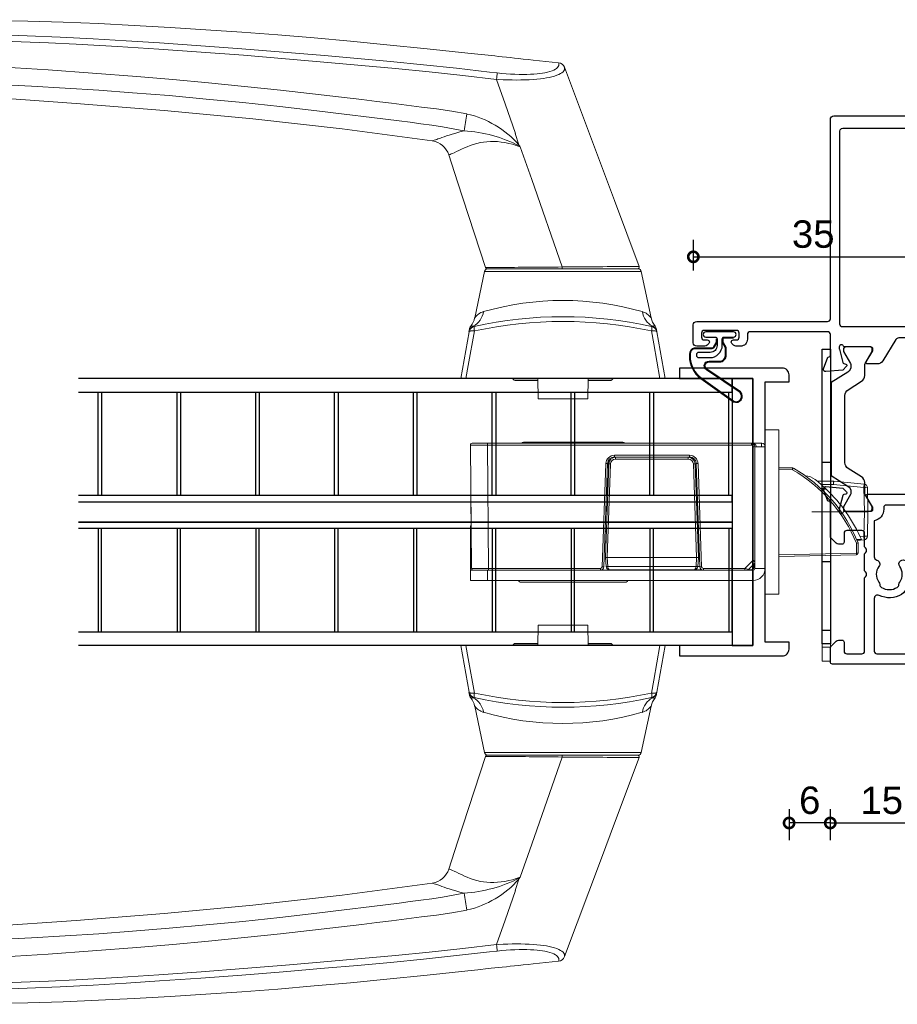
# Model space of a CAD drawing. Header units: millimetres. Extents: x 80 to 17288, y -2623 to 7492.
# Tile 19 of 125: x 4737 to 4865, y -2449 to -2306. Entities that reach past the tile are written whole.
import ezdxf

# ---------------------------------------------------------------- set-up
doc = ezdxf.new("R2010")
doc.units = ezdxf.units.MM
for name, color, linetype in [('Extrusion', 2, 'Continuous'), ('Gussets', 1, 'Continuous'), ('polyamide', 6, 'Continuous')]:
    doc.layers.add(name, color=color, linetype=linetype)
doc.layers.add('UNO-Dark Grey', color=7, linetype='Continuous', lineweight=13, true_color=0x44474e)
doc.styles.add('UNO Text', font='arial.ttf')
doc.dimstyles.new('UNO', dxfattribs={"dimtxt": 2, "dimasz": 1.5, "dimexe": 1.25, "dimexo": 0.625, "dimtad": 1, "dimdec": 1, "dimzin": 9, "dimtxsty": 'UNO Text', "dimblk": 'DOTSMALL', "dimcen": 2.5, "dimadec": 0, "dimazin": 0, "dimtfac": 1, "dimtdec": 1, "dimtmove": 0, "dimatfit": 3, "dimfxl": 1, "dimfxlon": 1, "dimarcsym": 0})

# ---------------------------------------------------------------- blocks, each defined once
blk = doc.blocks.new('422101')
at = {"layer": 'Extrusion'}
for points in [[(48.1, -27.1), (47.4, -27.1, 0.414214), (46.4, -28.1), (46.4, -28.77, 0.198912), (46.55, -29.12), (46.79, -29.36, 0.198912), (47, -29.45, 0.414214), (47.3, -29.15), (47.3, -28.7, -0.414214), (47.7, -28.3), (48.3, -28.3, -0.414214), (48.7, -28.7), (48.7, -33.4, -0.414214), (48.3, -33.8), (47.7, -33.8, -0.414214), (47.3, -33.4), (47.3, -32.95, 0.414214), (47, -32.65, 0.198912), (46.79, -32.74), (46.55, -32.98, 0.198912), (46.4, -33.33), (46.4, -34.5, 0.414214), (46.9, -35), (49.5, -35, 0.414214), (50, -34.5), (50, -15.4, -0.414214), (50.4, -15), (79.5, -15, 0.414214), (80, -14.5), (80, 14.5, 0.414214), (79.5, 15), (50.4, 15, -0.414214), (50, 15.4), (50, 34.5, 0.414214), (49.5, 35), (46.9, 35, 0.414214), (46.4, 34.5), (46.4, 33.33, 0.198912), (46.55, 32.98), (46.79, 32.74, 0.198912), (47, 32.65, 0.414214), (47.3, 32.95), (47.3, 33.4, -0.414214), (47.7, 33.8), (48.3, 33.8, -0.414214), (48.7, 33.4), (48.7, 28.7, -0.414214), (48.3, 28.3), (47.7, 28.3, -0.414214), (47.3, 28.7), (47.3, 29.15, 0.414214), (47, 29.45, 0.198912), (46.79, 29.36), (46.55, 29.12, 0.198912), (46.4, 28.77), (46.4, 28.1, 0.414214), (47.4, 27.1), (48.1, 27.1, -0.414214), (48.5, 26.7), (48.5, 15.4, -0.414214), (48.1, 15), (45.1, 15, -0.416174), (44.8, 15.3), (44.8, 15.36), (43.1, 15.98, 0.548619), (42.7, 15.67), (42.92, 13.2), (43.46, 12.66, 0.57735), (43.79, 12.75), (43.87, 13.03, -0.267949), (44.01, 13.17), (45.96, 13.69, -0.065543), (46.04, 13.7), (46.3, 13.7, -0.767327), (46.45, 13.14, 0.267949), (46.3, 12.88), (46.3, 9.1, -0.414214), (46, 8.8), (45.7, 8.8), (44.11, 9.77, 0.577211), (43.8, 9.6), (43.8, 8.18, 0.26139), (44.28, 7.32), (47.36, 5.44, -0.26139), (47.6, 5.02), (47.6, 1.3, -0.414214), (47.1, 0.8), (41.1, 0.8, -0.309703), (40.64, 1.12, 0.497665), (35.88, 2.48, 1), (36.61, 1.52, -2.00569), (36.61, -1.52, 1), (35.88, -2.48, 0.497664), (40.64, -1.12, -0.309702), (41.1, -0.8), (47.1, -0.8, -0.414214), (47.6, -1.3), (47.6, -5.02, -0.26139), (47.36, -5.44), (44.28, -7.32, 0.26139), (43.8, -8.18), (43.8, -9.6, 0.577182), (44.11, -9.77), (45.7, -8.8), (46, -8.8, -0.414214), (46.3, -9.1), (46.3, -12.88, 0.267949), (46.45, -13.14, -0.767327), (46.3, -13.7), (46.04, -13.7, -0.065543), (45.96, -13.69), (44.01, -13.17, -0.267949), (43.87, -13.03), (43.79, -12.75, 0.57735), (43.46, -12.66), (42.92, -13.2), (42.7, -15.67, 0.548619), (43.1, -15.98), (44.8, -15.36), (44.8, -15.3, -0.415939), (45.1, -15), (48.1, -15, -0.414214), (48.5, -15.4), (48.5, -26.7, -0.414214)], [(23.5, -15, -0.414277), (23.8, -15.3), (23.8, -15.36), (25.5, -15.98, 0.548619), (25.9, -15.67), (25.68, -13.2), (25.14, -12.66, 0.57735), (24.81, -12.75), (24.73, -13.03, -0.267949), (24.59, -13.17), (22.6, -13.7), (22.3, -13.7, -0.767329), (22.15, -13.14, 0.290602), (22.3, -12.85), (22.3, -9.1, -0.414214), (22.6, -8.8), (22.82, -8.8, -0.137872), (22.97, -8.84), (24.5, -9.77, 0.585524), (24.8, -9.6), (24.8, 9.6, 0.585524), (24.5, 9.77), (22.97, 8.84, -0.137872), (22.82, 8.8), (22.6, 8.8, -0.414214), (22.3, 9.1), (22.3, 12.88, 0.267949), (22.15, 13.14, -0.767327), (22.3, 13.7), (22.56, 13.7, -0.065543), (22.64, 13.69), (24.59, 13.17, -0.267949), (24.73, 13.03), (24.81, 12.75, 0.57735), (25.14, 12.66), (25.68, 13.2), (25.9, 15.67, 0.548619), (25.5, 15.98), (23.8, 15.36), (23.8, 15.3, -0.414326), (23.5, 15), (18.71, 15, 0.198912), (18.35, 14.85), (17.65, 14.15, 0.198912), (17.5, 13.79), (17.5, 13.3, 0.414214), (17.8, 13), (19.1, 13, -0.414214), (19.5, 12.6), (19.5, 10.4, -0.414214), (19.1, 10), (17.1, 10), (16.95, 9.85, -0.414214), (16.25, 9.85), (16.1, 10), (13.6, 10), (13.45, 9.85, -0.414214), (12.75, 9.85), (12.6, 10), (1.9, 10, -0.414214), (1.5, 10.4), (1.5, 12.6, -0.414214), (1.9, 13), (3.2, 13, 0.414214), (3.5, 13.3), (3.5, 13.79, 0.198912), (3.35, 14.15), (2.65, 14.85, 0.198912), (2.29, 15), (0.3, 15, 0.414214), (0, 14.7), (0, -14.7, 0.414214), (0.3, -15), (2.29, -15, 0.198912), (2.65, -14.85), (3.35, -14.15, 0.198912), (3.5, -13.79), (3.5, -13.3, 0.414214), (3.2, -13), (1.9, -13, -0.414214), (1.5, -12.6), (1.5, -10.4, -0.414214), (1.9, -10), (12.6, -10), (12.75, -9.85, -0.414214), (13.45, -9.85), (13.6, -10), (16.1, -10), (16.25, -9.85, -0.414214), (16.95, -9.85), (17.1, -10), (19.1, -10, -0.414214), (19.5, -10.4), (19.5, -12.6, -0.414214), (19.1, -13), (17.8, -13, 0.414214), (17.5, -13.3), (17.5, -13.79, 0.198912), (17.65, -14.15), (18.35, -14.85, 0.198912), (18.71, -15)], [(49.2, -13.2, 0.414214), (49.6, -13.6), (77.8, -13.6, 0.414214), (78.2, -13.2), (78.2, 13.2, 0.414214), (77.8, 13.6), (49.6, 13.6, 0.414214), (49.2, 13.2)], [(11.24, -3.85, 0.199616), (10.18, -4.62, 0.253907), (10.02, -7.88, -0.552604), (9.57, -8.6), (1.9, -8.6, -0.414214), (1.5, -8.2), (1.5, 8.2, -0.414214), (1.9, 8.6), (9.57, 8.6, -0.552604), (10.02, 7.88, 0.253907), (10.18, 4.62, 0.199616), (11.24, 3.85, -0.074737), (11.52, 3.73, 0.304088), (14.97, 3.92, 1), (14.24, 4.88, -0.330962), (11.98, 4.87, 0.14398), (11.62, 5, -0.245791), (11.2, 5.25, -0.280014), (11.2, 7.55, -0.245791), (11.62, 7.8, 0.14398), (11.98, 7.93, -0.330962), (14.24, 7.92, 0.528125), (15.18, 8.23, -0.336333), (15.66, 8.6), (20.93, 8.6, 0.363159), (22.6, 7.2), (22.9, 7.2, -0.414214), (23.2, 6.9), (23.2, 0.85, -0.223888), (23.02, 0.46, 0.471405), (23.02, -0.46, -0.223888), (23.2, -0.85), (23.2, -6.9, -0.414214), (22.9, -7.2), (22.6, -7.2, 0.363159), (20.93, -8.6), (15.66, -8.6, -0.336333), (15.18, -8.23, 0.528125), (14.24, -7.92, -0.330962), (11.98, -7.93, 0.14398), (11.62, -7.8, -0.245791), (11.2, -7.55, -0.280014), (11.2, -5.25, -0.245791), (11.62, -5, 0.14398), (11.98, -4.87, -0.330962), (14.24, -4.88, 1), (14.97, -3.92, 0.304088), (11.52, -3.73, -0.074737)]]:
    blk.add_lwpolyline(points, format="xyb", close=True, dxfattribs=at)
at = {"layer": 'polyamide'}
for points in [[(22.98, 8.9), (24.75, 9.92, -0.131652), (25, 9.99), (26.48, 9.99, 0.258618), (27.32, 10.46), (28.55, 12.42, -0.258618), (29.4, 12.89), (34.3, 12.89), (39.2, 12.89, -0.258618), (40.05, 12.42), (41.28, 10.46, 0.258618), (42.12, 9.99), (43.6, 9.99, -0.131652), (43.85, 9.92), (45.64, 8.89), (46, 8.89, 0.414214), (46.3, 9.19), (46.3, 12.69, 0.414214), (45.9, 13.09), (45.67, 13.09, 0.131652), (45.62, 13.07), (43.85, 12.05, -0.131652), (43.6, 11.99), (43.47, 11.99, -0.258618), (42.62, 12.46), (41.1, 14.89), (34.3, 14.89), (27.5, 14.89), (25.98, 12.46, -0.258618), (25.13, 11.99), (25, 11.99, -0.131652), (24.75, 12.05), (22.96, 13.09), (22.6, 13.09, 0.414214), (22.3, 12.79), (22.3, 9.29, 0.414214), (22.7, 8.89), (22.93, 8.89, 0.131652)], [(22.98, -8.9), (24.75, -9.92, 0.131652), (25, -9.99), (26.48, -9.99, -0.258618), (27.32, -10.46), (28.55, -12.42, 0.258618), (29.4, -12.89), (34.3, -12.89), (39.2, -12.89, 0.258618), (40.05, -12.42), (41.28, -10.46, -0.258618), (42.12, -9.99), (43.6, -9.99, 0.131652), (43.85, -9.92), (45.64, -8.89), (46, -8.89, -0.414214), (46.3, -9.19), (46.3, -12.69, -0.414214), (45.9, -13.09), (45.67, -13.09, -0.131652), (45.62, -13.07), (43.85, -12.05, 0.131652), (43.6, -11.99), (43.47, -11.99, 0.258618), (42.62, -12.46), (41.1, -14.89), (34.3, -14.89), (27.5, -14.89), (25.98, -12.46, 0.258618), (25.13, -11.99), (25, -11.99, 0.131652), (24.75, -12.05), (22.96, -13.09), (22.6, -13.09, -0.414214), (22.3, -12.79), (22.3, -9.29, -0.414214), (22.7, -8.89), (22.93, -8.89, -0.131652)]]:
    blk.add_lwpolyline(points, format="xyb", close=True, dxfattribs=at)
blk = doc.blocks.new('_DotSmall')
at = {"color": 0, "linetype": 'ByBlock', "const_width": 0.5}
blk.add_lwpolyline([(-0.0625, 0, 1), (0.0625, 0, 1)], format="xyb", close=True, dxfattribs=at)
blk = doc.blocks.new('*D399')
at = {"color": 0, "lineweight": -2, "transparency": 16777216}
for p, q in [((4855.49, -2420.89), (4855.49, -2425.39)), ((4870.5, -2420.89), (4870.5, -2425.39)), ((4855.49, -2422.89), (4870.5, -2422.89))]:
    blk.add_line(p, q, dxfattribs=at)
at = {"layer": 'Defpoints', "color": 0, "transparency": 16777216}
for p in [(4855.49, -2397.94), (4870.5, -2397.94), (4870.5, -2422.89)]:
    blk.add_point(p, dxfattribs=at)
at = {"color": 0, "lineweight": -2, "transparency": 16777216, "xscale": 3, "yscale": 3, "zscale": 3, "rotation": 180}
blk.add_blockref('_DotSmall', (4855.49, -2422.89), dxfattribs=at)
at = {"color": 0, "lineweight": -2, "transparency": 16777216, "xscale": 3, "yscale": 3, "zscale": 3}
blk.add_blockref('_DotSmall', (4870.5, -2422.89), dxfattribs=at)
at = {"color": 0, "transparency": 16777216, "insert": (4863, -2419.6), "char_height": 4, "attachment_point": 5, "style": 'UNO Text'}
blk.add_mtext('15', dxfattribs=at)
blk = doc.blocks.new('*D409')
at = {"color": 0, "lineweight": -2, "transparency": 16777216}
for p, q in [((4835.51, -2342.26), (4835.51, -2337.76)), ((4870.49, -2342.26), (4870.49, -2337.76)), ((4835.51, -2340.26), (4870.49, -2340.26))]:
    blk.add_line(p, q, dxfattribs=at)
at = {"layer": 'Defpoints', "color": 0, "transparency": 16777216}
for p in [(4870.49, -2340.26), (4835.51, -2364.45), (4870.49, -2372)]:
    blk.add_point(p, dxfattribs=at)
at = {"color": 0, "lineweight": -2, "transparency": 16777216, "xscale": 3, "yscale": 3, "zscale": 3, "rotation": 180}
blk.add_blockref('_DotSmall', (4835.51, -2340.26), dxfattribs=at)
at = {"color": 0, "lineweight": -2, "transparency": 16777216, "xscale": 3, "yscale": 3, "zscale": 3}
blk.add_blockref('_DotSmall', (4870.49, -2340.26), dxfattribs=at)
at = {"color": 0, "transparency": 16777216, "insert": (4853, -2336.97), "char_height": 4, "attachment_point": 5, "style": 'UNO Text'}
blk.add_mtext('35', dxfattribs=at)
blk = doc.blocks.new('QLON48800')
at = {"layer": 'Gussets'}
for points in [[(-1.01, -0.51), (-1.47, -0.51, 0.131652), (-1.59, -0.54), (-2.27, -0.93, 0.267949), (-2.4, -1.15), (-2.37, -3.74, -0.330082), (-3.25, -4.42), (-3.54, -4.42, -0.242084), (-6.8, -2.75), (-10.2, 2.02, -0.840847), (-8.77, 3.05), (-5.44, -1.86, 0.252571), (-4.92, -2.15), (-4.92, -2.15, 0.376647), (-4.36, -1.52), (-4.39, -0.03, -0.414214), (-3.39, 0.97), (-2.4, 0.97, -0.131652), (-2.27, 0.93), (-1.59, 0.54, 0.131652), (-1.47, 0.51), (-1.01, 0.51, 0.414214), (-0.88, 0.63), (-0.88, 2.02)], [(-1.11, -0.41), (-1.47, -0.41, 0.131652), (-1.64, -0.45), (-2.32, -0.85, 0.268481), (-2.5, -1.15), (-2.47, -3.72, -0.325102), (-3.25, -4.32), (-3.54, -4.32, -0.242084), (-6.71, -2.69), (-10.12, 2.07, -0.831226), (-8.85, 2.99), (-5.53, -1.92, 0.254578), (-4.91, -2.25, 0.379612), (-4.26, -1.51), (-4.29, -0.03, -0.413856), (-3.39, 0.87), (-2.4, 0.87, -0.131652), (-2.32, 0.85), (-1.64, 0.45, 0.131652), (-1.47, 0.41), (-1.01, 0.41, 0.414214), (-0.78, 0.63), (-0.78, 1.92)]]:
    blk.add_lwpolyline(points, format="xyb", dxfattribs=at)
blk.add_lwpolyline([(0, 2.02), (0, -2.02, -1), (-0.76, -2.02), (-0.76, -0.63, 0.414214), (-1.01, -0.38), (-2, -0.38, 0.414214), (-3, -1.38), (-3, -3.02, -1), (-3.76, -3.02), (-3.76, -1.42, -0.414214), (-1.96, 0.38), (-1.01, 0.38, 0.414214), (-0.76, 0.63), (-0.76, 2.02, -1)], format="xyb", close=True, dxfattribs=at)
blk = doc.blocks.new('HD Handle')
at = {"color": 7, "linetype": 'Continuous'}
for p, q in [((45.58, 112.08), (51.08, 111.8)), ((6.79, 13.7), (0, 14.9)), ((0, 14.9), (0, 14.15)), ((0, -14.15), (0, 14.15)), ((8.84, 12.87), (15.6, 11.43)), ((16, 11.07), (16, 0.09)), ((16, -10.95), (16, 10.95)), ((43.63, 9.67), (43.65, 9.68)), ((-0.24, 7.11), (0, 7.35)), ((-0.3, 6.97), (-0.3, 3.67)), ((35.73, 6.98), (34.09, 6.44)), ((-3, 3.62), (0, 3.68)), ((-3, -3.62), (-3, 3.62)), ((16, 0.09), (16, -10.89)), ((16.26, 0.09), (16.26, 0.09)), ((45.4, -0.23), (31.02, -5.62)), ((0, -3.68), (-3, -3.62)), ((-0.3, -3.67), (-0.3, -6.97)), ((0, -7.35), (-0.24, -7.11)), ((15.6, -11.43), (8.84, -12.87)), ((0, -14.9), (6.79, -13.7)), ((0, -14.15), (0, -14.9))]:
    blk.add_line(p, q, dxfattribs=at)
at = {"color": 8, "linetype": 'Continuous'}
for p, q in [((50.86, 111.55), (45.58, 111.8)), ((46.57, 107.27), (49.6, 107.2)), ((15.6, 11.43), (15.6, -11.43)), ((-0.24, 3.67), (-0.24, 7.11)), ((-0.24, -7.11), (-0.24, -3.67))]:
    blk.add_line(p, q, dxfattribs=at)
for points in [[(45.58, 111.8), (45.58, 111.93), (45.58, 112.03), (45.58, 112.07), (45.58, 112.08)], [(50.86, 111.55), (50.36, 110.67), (49.85, 109.8)], [(50.77, 108.9), (51.28, 109.77), (51.78, 110.65)], [(51.08, 111.8), (51.05, 111.79), (51, 111.77), (50.95, 111.72), (50.9, 111.65), (50.86, 111.55)], [(51.78, 110.65), (51.82, 110.72), (51.87, 110.78), (51.92, 110.81), (51.97, 110.83), (52.05, 110.82), (52.05, 110.82)], [(49.85, 109.8), (49.6, 109.81), (46.5, 109.89)], [(43.57, 107.33), (43.5, 102.36), (43.4, 97.38), (43.26, 92.4), (43.09, 87.42), (42.89, 82.43), (42.65, 77.53), (42.37, 72.62), (42.05, 67.71), (41.69, 62.78), (41.26, 57.43), (40.77, 52.07), (40.25, 46.69), (39.67, 41.29), (39.06, 35.88), (38.58, 31.89), (38.09, 27.89), (37.58, 23.88), (37.37, 22.3), (37.16, 20.71), (36.94, 19.12), (36.7, 17.56), (36.42, 15.99), (36.12, 14.43)], [(38.59, 14), (38.98, 16.2), (39.32, 18.43), (39.6, 20.64), (39.88, 22.82), (40.16, 24.99), (40.43, 27.17), (40.69, 29.34), (41.4, 35.28), (42.06, 41.19), (42.61, 46.46), (43.13, 51.7), (43.61, 56.93), (44.05, 62.14), (44.56, 68.62), (45.02, 75.09), (45.42, 81.53), (45.78, 87.97), (46.08, 94.41), (46.35, 100.84), (46.57, 107.27)], [(49.6, 107.2), (49.6, 101.17), (49.55, 95.14), (49.49, 91.11), (49.4, 87.09), (49.28, 83.07), (49.14, 79.05), (48.97, 75.03), (48.77, 71.01), (48.44, 64.98), (48.06, 58.96), (47.62, 52.79), (47.15, 46.62), (46.65, 40.46), (46.12, 34.3), (45.68, 29.37), (45.22, 24.44), (44.72, 19.51), (44.19, 14.59), (43.63, 9.67)], [(44.58, 9.58), (44.71, 10.72), (45.25, 15.52), (45.76, 20.33), (46.23, 25.14), (46.68, 29.95), (47.1, 34.77), (47.6, 40.79), (48.08, 46.82), (48.53, 52.84), (48.95, 58.87), (49.26, 63.7), (49.54, 68.52), (49.79, 73.35), (50.01, 78.18), (50.19, 83.01), (50.32, 87.85), (50.42, 92.68), (50.49, 97.52), (50.51, 102.35), (50.5, 107.19)], [(36.12, 14.43), (35.97, 15.03), (35.81, 15.61), (35.64, 16.15), (35.51, 16.57), (35.38, 16.96), (35.25, 17.33), (35.14, 17.66), (35.03, 17.96), (34.94, 18.23), (34.88, 18.39), (34.81, 18.6), (34.75, 18.77), (34.71, 18.9), (34.68, 18.99), (34.66, 19.05), (34.66, 19.07), (34.66, 19.07)], [(32.62, 16.65), (32.62, 16.65), (32.63, 16.62), (32.65, 16.54), (32.69, 16.43), (32.75, 16.28), (32.83, 16.09), (32.94, 15.84), (33.09, 15.54), (33.25, 15.19), (33.43, 14.81), (33.63, 14.37), (33.8, 13.97), (33.97, 13.54), (34.14, 13.07), (34.28, 12.56), (34.41, 12.03), (34.49, 11.57), (34.54, 11.08), (34.57, 10.58), (34.58, 10.07), (34.55, 9.55), (34.49, 9.01), (34.41, 8.46), (34.3, 7.91), (34.17, 7.36), (34.01, 6.82), (33.81, 6.23)], [(0, 14.15), (1.89, 13.81), (6.92, 12.91)], [(6.92, 12.91), (6.93, 13.04), (6.94, 13.16), (6.94, 13.27), (6.93, 13.38), (6.92, 13.47), (6.9, 13.54), (6.88, 13.61), (6.85, 13.66), (6.82, 13.69), (6.79, 13.7)], [(7.59, 12.93), (7.59, 13.02), (7.61, 13.09)], [(16.26, 0.09), (16.25, 0.7), (16.25, 1.31), (16.24, 1.93), (16.24, 2.54), (16.23, 3.14), (16.23, 3.74), (16.22, 4.32), (16.22, 4.91), (16.21, 5.48), (16.21, 6.03), (16.21, 6.55), (16.2, 7.05), (16.2, 7.52), (16.2, 7.99), (16.19, 8.43), (16.19, 8.85), (16.19, 9.22), (16.18, 9.57), (16.18, 9.89), (16.18, 10.18), (16.18, 10.44), (16.18, 10.67), (16.18, 10.9), (16.17, 11.07), (16.17, 11.2), (16.17, 11.28), (16.17, 11.31)], [(43.65, 9.68), (43.65, 9.68), (43.63, 9.37), (43.59, 8.71), (43.57, 8.05), (43.55, 7.4), (43.54, 6.76), (43.55, 6.14), (43.56, 5.52), (43.58, 4.92), (43.62, 4.35), (43.66, 3.79), (43.72, 3.27), (43.77, 2.83), (43.84, 2.41), (43.91, 2.02), (44.01, 1.6), (44.11, 1.22), (44.23, 0.88), (44.35, 0.59), (44.48, 0.34), (44.61, 0.14), (44.76, -0.02), (44.9, -0.14), (45.05, -0.21), (45.21, -0.24), (45.4, -0.23), (45.4, -0.23)], [(46.07, 0.62), (45.94, 0.6), (45.82, 0.59), (45.67, 0.61), (45.52, 0.67), (45.38, 0.77), (45.24, 0.92), (45.11, 1.1), (44.99, 1.33), (44.88, 1.59), (44.78, 1.9), (44.68, 2.24), (44.6, 2.62), (44.54, 2.98), (44.49, 3.36), (44.44, 3.76), (44.4, 4.24), (44.38, 4.75), (44.36, 5.27), (44.36, 5.82), (44.36, 6.38), (44.38, 7), (44.41, 7.63), (44.46, 8.28), (44.51, 8.93), (44.58, 9.58)], [(16.34, -11.12), (16.34, -11.12), (16.34, -11.1), (16.34, -11.02), (16.34, -10.89), (16.34, -10.72), (16.33, -10.49), (16.33, -10.22), (16.33, -9.89), (16.33, -9.52), (16.33, -9.11), (16.32, -8.66), (16.32, -8.17), (16.32, -7.64), (16.31, -7.07), (16.31, -6.47), (16.3, -5.84), (16.3, -5.19), (16.29, -4.51), (16.29, -3.8), (16.28, -3.08), (16.28, -2.35), (16.27, -1.86), (16.27, -1.22), (16.26, -0.56), (16.26, 0.09), (16.26, 0.09)], [(6.92, -12.91), (5.03, -13.25), (0, -14.15)], [(6.79, -13.7), (6.82, -13.69), (6.85, -13.66), (6.88, -13.61), (6.9, -13.54), (6.92, -13.47), (6.93, -13.38), (6.94, -13.27), (6.94, -13.16), (6.93, -13.04), (6.92, -12.91)], [(7.61, -13.09), (7.59, -13.02), (7.59, -12.93)]]:
    blk.add_lwpolyline(points, dxfattribs=at)
at = {"color": 7, "linetype": 'Continuous'}
for points in [[(52.05, 110.82), (52.19, 106.16), (52.29, 101.49), (52.34, 96.82), (52.35, 92.15), (52.32, 87.47), (52.25, 82.78), (52.14, 78.08), (51.97, 72.91), (51.77, 67.73), (51.51, 62.53), (51.22, 57.32), (50.89, 52.09), (50.52, 46.85), (50.12, 41.58), (49.68, 36.3), (49.2, 30.99), (48.7, 25.67), (48.1, 19.78), (47.47, 13.85), (47.31, 12.39), (47.15, 10.92), (47.1, 10.45), (47.05, 9.94), (46.99, 9.41), (46.93, 8.84), (46.86, 8.22), (46.81, 7.67), (46.75, 7.08), (46.68, 6.46), (46.61, 5.8), (46.54, 5.09), (46.46, 4.35), (46.36, 3.43), (46.26, 2.49), (46.16, 1.55), (46.07, 0.62)], [(34.66, 19.07), (36.43, 32.2), (37.89, 45.23), (39.11, 58.17), (40.14, 71.03), (41.02, 83.85), (41.8, 96.61), (42.54, 109.35)], [(42.54, 109.35), (42.54, 109.35), (42.54, 109.34), (42.54, 109.28)], [(32.62, 16.65), (28.68, 15.37), (16.17, 11.31)], [(7.18, 13.63), (7.17, 13.64), (7.14, 13.64), (7.09, 13.65), (7.02, 13.66), (6.95, 13.67), (6.87, 13.69)], [(43.63, 9.67), (40.09, 8.43), (35.74, 6.91)], [(33.81, 6.23), (29, 4.55), (16.26, 0.09)], [(33.81, 6.23), (33.87, 6.27), (33.92, 6.32)], [(33.92, 6.32), (34.03, 6.41), (34.09, 6.44)], [(16, 0.09), (16.03, 0.09), (16.1, 0.09), (16.17, 0.09), (16.26, 0.09)], [(16.34, -11.12), (25.94, -7.52), (31.02, -5.62)], [(6.87, -13.69), (7, -13.67), (7.09, -13.65), (7.16, -13.64), (7.18, -13.63)]]:
    blk.add_lwpolyline(points, dxfattribs=at)
for centre, radius, start, end in [((45.43, 109.19), 2.9, 87, 176.7439), ((51.03, 110.77), 1.02, 2.5518, 87.2827), ((31.69, 19.5), 3, 288.0042, 351.6316), ((6.61, 12.72), 1, 12.4489, 80), ((7, 12.65), 1, 52.1312, 80), ((-51, 0), 60, 347.5517, 12.4483), ((9.46, 15.81), 3, 232.1312, 258), ((15.5, 10.95), 0.5, 0, 78), ((16.25, 11.07), 0.25, 108.0042, 180), ((48.94, 54.85), 45.48, 263.326, 264.5015), ((-0.1, 6.97), 0.2, 135, 180), ((45.04, 0.74), 1.03, 290.1467, 353.2919), ((-0.1, -6.97), 0.2, 180, 225), ((15.5, -10.95), 0.5, 282, 0), ((16.25, -10.89), 0.25, 179.9998, 290.5563), ((9.46, -15.81), 3, 102, 127.8688), ((6.61, -12.72), 1, 280, 347.5511), ((7, -12.65), 1, 280, 307.8688)]:
    blk.add_arc(centre, radius, start, end, dxfattribs=at)
at = {"color": 8, "linetype": 'Continuous'}
for centre, radius, start, end in [((45.35, 108.98), 2.83, 85.2707, 173.8883), ((48.4, 111.92), 2.82, 182.3508, 224.9545), ((50.73, 110.5), 1.05, 8.233, 83.4322), ((45.36, 109.53), 2.84, 184.9779, 230.7062), ((46.74, 106.71), 3.23, 95.888, 168.863), ((46.5, 110.04), 0.152, 232.6463, 272.5772), ((27.47, 108.1), 19.12, 357.4875, 5.3663), ((60.55, 107.49), 10.95, 167.7863, 181.4853), ((49.72, 108.76), 1.05, 7.5584, 83.1859), ((54.3, 107.47), 3.81, 158.0196, 184.2184), ((40.35, -103.86), 211.22, 88.3117, 89.1267), ((49.83, 92.62), 14.58, 87.363, 90.8906), ((15.85, 15.58), 20.3, 332.8778, 356.7381), ((17.39, -102.94), 118.85, 79.7222, 80.9314), ((6.7, 12.71), 0.994, 22.772, 79.9525), ((7.29, 11.85), 1.12, 74.43, 108.975), ((7.22, 13.27), 0.432, 335.7054, 22.6614), ((10.09, 14.34), 2.77, 206.6152, 262.6743), ((24.93, 17.01), 13.98, 310.8887, 347.5945), ((-52.49, 0), 60.8, 347.7374, 12.2626), ((7.27, 10.81), 2.59, 17.4342, 52.7184), ((-30.64, 0), 42.01, 343.9902, 16.0098), ((7.29, -11.76), 1.21, 252.3093, 284.2854), ((10.09, -14.34), 2.77, 97.3256, 153.3848), ((7.27, -10.81), 2.59, 307.2647, 342.5827), ((6.7, -12.71), 0.994, 280.0476, 337.2281), ((7.22, -13.27), 0.434, 337.4533, 24.1799)]:
    blk.add_arc(centre, radius, start, end, dxfattribs=at)
blk = doc.blocks.new('HD Lock')
at = {"color": 7, "linetype": 'Continuous'}
for p, q in [((0, 12), (0, -12)), ((2, 12), (0, 12)), ((2, 12), (2, -12)), ((-35.73, 10.22), (-30.43, 10.22)), ((-30.43, 10.22), (-20.27, 10.22)), ((-43, 8.5), (-43, 10)), ((-43, 10), (-40.5, 10)), ((-40.5, 10), (-1.75, 10)), ((-40.5, 8.5), (-43, 8.5)), ((-43, -9.77), (-42.84, 8.23)), ((-43, 4.5), (-43, 8)), ((-42.59, 8.48), (-40.34, 8.48)), ((-41.61, 8.5), (-41.61, 8.48)), ((-40.5, 8.5), (-1.75, 8.5)), ((-40.34, 8.48), (-24.02, 8.48)), ((-38.61, 8.48), (-38.61, 8.5)), ((-31.75, 8.5), (-31.75, 8.48)), ((-24.25, 8.48), (-24.25, 8.5)), ((-23.52, 7.99), (-22.99, -7.06)), ((-23.29, 6.62), (-23.2, 7.96)), ((-22.7, 8.42), (-10.33, 8.42)), ((-10.33, 8.42), (-9.23, 8.42)), ((-10.04, -7.06), (-9.51, 7.99)), ((-9.83, 7.96), (-9.74, 6.62)), ((-9.01, 8.48), (-2.95, 8.48)), ((-8.9, 8.5), (-8.9, 8.48)), ((-5.9, 8.48), (-5.9, 8.5)), ((-2.6, 8.48), (-2.95, 8.48)), ((-2.45, 8.42), (-2.08, 8.42)), ((-2.43, 8.4), (-1.5, 7.47)), ((-1.58, 7.96), (-1.55, 7.53)), ((-1.5, -9.5), (-1.5, 8.25)), ((-0.02, 8.53), (0, 8.53)), ((0, 8.53), (0, -9.53)), ((-22.81, -7.01), (-23.29, 6.62)), ((-23.04, 6.62), (-23.04, 6.62)), ((-23.04, 6.62), (-9.99, 6.62)), ((-9.74, 6.62), (-10.22, -7.01)), ((-9.99, 6.62), (-9.99, 6.62)), ((-9.56, 6.62), (-9.74, 6.62)), ((-9.66, 6.56), (-9.74, 6.56)), ((2, 6.51), (13.32, 6.27)), ((13.56, 6.02), (13.56, 4.52)), ((-43, 4.5), (-42.87, 4.5)), ((-43, 2), (-43, 4.5)), ((-23.22, 4.52), (-23.4, 4.52)), ((-23.34, 2.92), (-23.16, 2.92)), ((-23.34, 2.87), (-23.16, 2.87)), ((14.05, 4.03), (13.36, 4.03)), ((13.41, 4.16), (14.45, 4.06)), ((14.92, 3.55), (15, 0)), ((-43, 2), (-42.9, 2)), ((-42.9, 0.93), (-42.93, -0.33)), ((11.79, 0), (14.48, 0)), ((15, 0), (14.48, 0)), ((15, 0), (14.92, -3.55)), ((-42.93, -0.33), (-42.92, -0.87)), ((-42.93, -0.33), (-42.92, -0.33)), ((-23.23, -0.12), (-23.17, -0.12)), ((-23.17, -0.12), (-23.05, -0.12)), ((14.45, -4.06), (10.03, -4.5)), ((-22.91, -7.42), (-22.87, -5.49)), ((9.97, -4.5), (7.59, -4.5)), ((4, -6.42), (2, -6.46)), ((-22.77, -7.26), (-22.77, -7.66)), ((-21.99, -8.02), (-11.04, -8.02)), ((-11.22, -7.98), (-21.81, -7.98)), ((-40.5, -10.02), (-42.75, -10.02)), ((-2, -10.02), (-40.5, -10.02)), ((-31.95, -10.02), (-31.95, -10.12)), ((-24.05, -10.12), (-24.05, -10.02)), ((-0.51, -10.02), (-2, -10.02)), ((0, -9.5), (-1.5, -9.5)), ((-1.5, -9.5), (-1.5, -9.53)), ((-0.5, -10.02), (-0.51, -10.02)), ((-0.01, -9.5), (-0.01, -9.51)), ((-20.75, -10.18), (-35.25, -10.18)), ((-25.21, -10.12), (-31.95, -10.12)), ((-24.05, -10.12), (-25.21, -10.12)), ((2, -12), (0, -12))]:
    blk.add_line(p, q, dxfattribs=at)
at = {"color": 8, "linetype": 'Continuous'}
for p, q in [((-40.5, 10), (-40.5, 8.5)), ((-1.75, 8.5), (-1.75, 10)), ((-42.84, 8), (-43, 8)), ((-40.34, 8.23), (-40.5, -9.77)), ((-40.34, 8.23), (-40.34, 8.48)), ((-24.02, 8.23), (-40.34, 8.23)), ((-35.08, 8.5), (-35.08, 8.48)), ((-33.58, 8.5), (-33.58, 8.48)), ((-24.02, 8.23), (-24.02, 8.48)), ((-23.24, -7.07), (-23.77, 7.99)), ((-22.95, 7.96), (-23.04, 6.62)), ((-10.08, 7.96), (-22.95, 7.96)), ((-20.23, 8.42), (-20.16, 8.5)), ((-16.1, 8.5), (-16.1, 8.42)), ((-14.1, 8.5), (-14.1, 8.42)), ((-9.99, 6.62), (-10.08, 7.96)), ((-9.26, 7.99), (-9.79, -7.07)), ((-9.01, 8.23), (-9.01, 8.48)), ((-2.95, 8.23), (-9.01, 8.23)), ((-2.95, 8.23), (-2.95, 8.48)), ((-1.75, 7.02), (-2.95, 8.23)), ((-2.27, 8.5), (-2.3, 8.49)), ((-1.58, 7.96), (-1.98, 7.96)), ((-1.5, 8.08), (-1.61, 8.08)), ((-1.5, 8.25), (0, 8.25)), ((-23.04, 6.62), (-22.56, -7.01)), ((-10.47, -7.01), (-9.99, 6.62)), ((-9.66, 6.55), (-9.74, 6.55)), ((-9.56, 6.57), (-9.66, 6.55)), ((-9.66, 6.56), (-9.66, 6.55)), ((-1.75, -9.52), (-1.75, 7.02)), ((13.32, 6.02), (2, 6.26)), ((13.32, 4.57), (13.32, 6.02)), ((13.32, 6.02), (13.56, 6.02)), ((-9.85, -1.65), (-9.69, 5.59)), ((-9.69, 5.59), (-9.78, 5.59)), ((-23.21, 4.28), (-23.39, 4.28)), ((14.4, 3.55), (13.86, 3.6)), ((14.48, 0), (14.4, 3.55)), ((-23.15, 2.63), (-23.33, 2.63)), ((14.4, -3.55), (14.48, 0)), ((8.81, -3.44), (8.1, -3.43)), ((8.19, -3.35), (8.89, -3.35)), ((8.19, -3.99), (9.97, -3.99)), ((9.97, -3.99), (14.4, -3.55)), ((9.97, -4.5), (9.97, -3.99)), ((-22.87, -5.29), (-22.92, -7.4)), ((2, -6.21), (4, -6.17)), ((-22.26, -7.87), (-22.26, -7.99)), ((-21.99, -8.27), (-21.99, -8.02)), ((-11.04, -8.27), (-21.99, -8.27)), ((-21.81, -7.73), (-11.22, -7.73)), ((-21.81, -7.98), (-21.81, -7.73)), ((-11.22, -7.98), (-11.22, -7.73)), ((-11.04, -8.27), (-11.04, -8.02)), ((-40.5, -10.02), (-40.5, -9.77)), ((-40.5, -9.77), (-2, -9.77)), ((-2, -10.02), (-2, -9.77)), ((-1.5, -9.53), (-1.25, -9.53)), ((-1.25, -9.5), (-1.25, -9.53)), ((-1.25, -9.53), (-0.51, -9.53)), ((-0.51, -9.53), (-0.51, -9.5)), ((-0.51, -10.02), (-0.51, -9.53)), ((-0.5, -10.02), (-0.5, -10.02))]:
    blk.add_line(p, q, dxfattribs=at)
for points in [[(-40.34, 8.23), (-40.54, 8.23), (-40.73, 8.23), (-40.92, 8.23), (-41.11, 8.23), (-41.3, 8.23), (-41.48, 8.23), (-41.65, 8.23), (-41.81, 8.23), (-41.96, 8.23), (-42.11, 8.23), (-42.24, 8.23), (-42.36, 8.23), (-42.47, 8.23), (-42.57, 8.23), (-42.65, 8.23), (-42.72, 8.23), (-42.77, 8.23), (-42.81, 8.23), (-42.83, 8.23), (-42.84, 8.23)], [(-37.57, 8.5), (-37.58, 8.5), (-37.64, 8.48), (-37.64, 8.48)], [(-22.7, 8.42), (-22.74, 8.42), (-22.78, 8.4), (-22.82, 8.36), (-22.85, 8.32), (-22.88, 8.26), (-22.91, 8.19), (-22.93, 8.12), (-22.94, 8.04), (-22.95, 7.96)], [(-19.85, 8.5), (-19.95, 8.47), (-20.04, 8.42)], [(-10.08, 7.96), (-10.09, 8.04), (-10.1, 8.12), (-10.12, 8.19), (-10.15, 8.26), (-10.18, 8.32), (-10.21, 8.36), (-10.25, 8.4), (-10.29, 8.42), (-10.33, 8.42)], [(-9.69, 5.59), (-9.69, 5.73), (-9.68, 5.86), (-9.68, 5.98), (-9.68, 6.1), (-9.67, 6.21), (-9.67, 6.31), (-9.67, 6.39), (-9.66, 6.46), (-9.66, 6.52), (-9.66, 6.55)], [(-9.6, 5.59), (-9.61, 5.59), (-9.69, 5.59)], [(-23.19, -1.35), (-23.18, -0.69), (-23.17, -0.12)], [(-22.97, -2.53), (-23.03, -5.26), (-23.04, -5.76)], [(-43, -9.77), (-42.99, -9.77), (-42.97, -9.77), (-42.93, -9.77), (-42.88, -9.77), (-42.81, -9.77), (-42.73, -9.77), (-42.63, -9.77), (-42.52, -9.77), (-42.4, -9.77), (-42.27, -9.77), (-42.12, -9.77), (-41.97, -9.77), (-41.8, -9.77), (-41.63, -9.77), (-41.45, -9.77), (-41.27, -9.77), (-41.08, -9.77), (-40.89, -9.77), (-40.69, -9.77), (-40.5, -9.77)], [(-0.01, -9.51), (-0.02, -9.51), (-0.04, -9.51), (-0.08, -9.52), (-0.13, -9.52), (-0.19, -9.52), (-0.26, -9.52), (-0.34, -9.52), (-0.42, -9.52), (-0.51, -9.53)], [(0, -9.53), (-0.01, -9.52), (-0.01, -9.52)]]:
    blk.add_lwpolyline(points, dxfattribs=at)
at = {"color": 7, "linetype": 'Continuous'}
for points in [[(-11.86, 8.42), (-11.81, 8.44), (-11.67, 8.5)], [(-9.56, 6.58), (-9.61, 6.57), (-9.66, 6.57)]]:
    blk.add_lwpolyline(points, dxfattribs=at)
for centre, radius, start, end in [((-35.73, 9.97), 0.25, 90, 174.0304), ((-20.27, 9.97), 0.25, 5.9696, 90), ((-1.75, 8.25), 1.75, 0, 90), ((-41, 8), 2, 165.5225, 180), ((-42.59, 8.22), 0.25, 90, 179.5), ((-37.58, 8.32), 0.185, 86.6687, 120.3022), ((-32.83, 8.25), 0.25, 64.1581, 90), ((-24.02, 7.97), 0.5, 2, 89.9998), ((-22.7, 7.92), 0.5, 89.9998, 176.0002), ((-16.33, 8.27), 0.25, 37.1569, 64.6889), ((-10.33, 7.92), 0.5, 4.0001, 90.0001), ((-9.01, 7.97), 0.5, 90.0002, 178), ((-2.6, 8.22), 0.25, 45, 90), ((-2.39, 7.8), 0.702, 62.8874, 91.2619), ((-2.08, 7.92), 0.5, 3.9993, 90.0008), ((-1.75, 8.25), 0.25, 0, 90), ((-2.33, 7.69), 0.884, 310.8755, 339.5956), ((-23.17, 3.67), 2.96, 87.5874, 92.4143), ((-9.86, 3.67), 2.96, 87.5856, 92.4127), ((13.31, 6.02), 0.25, 0, 88.75), ((-6.87, 12.67), 22, 299.9745, 338.2671), ((9.66, -14.68), 19.59, 78.5012, 79.23), ((-6.61, 12.96), 22.5, 313.5583, 336.6426), ((14.4, 3.54), 0.52, 1.25, 84.3), ((-6.61, 12.95), 22.5, 308.1584, 313.2418), ((-6.36, 12.69), 22.14, 313.2387, 313.5579), ((14.4, -3.54), 0.52, 275.7, 358.75), ((5.75, -2.77), 2.5, 272.5371, 308.1586), ((9.97, -3.98), 0.52, 270, 275.7), ((-21.99, -7.03), 1, 181.9999, 270.0001), ((-21.81, -6.98), 1, 182.0001, 270), ((-11.22, -6.98), 1, 270.0001, 358), ((-11.04, -7.03), 1, 269.9999, 358.0001), ((3.99, -6.17), 0.25, 271.25, 299.9744), ((-42.75, -9.78), 0.25, 179.5, 270), ((-35.25, -9.93), 0.25, 203.3284, 270), ((-20.75, -9.93), 0.25, 270, 336.6716), ((-2, -9.53), 0.5, 270.0003, 359.9995), ((-0.51, -9.53), 0.5, 270, 1.25), ((-0.5, -9.53), 0.5, 270, 0)]:
    blk.add_arc(centre, radius, start, end, dxfattribs=at)
at = {"color": 8, "linetype": 'Continuous'}
for centre, radius, start, end in [((-24.02, 7.98), 0.25, 2.0009, 89.999), ((-23.45, 0.82), 7.17, 90.501, 92.4986), ((-23.07, 7.06), 0.908, 82.1032, 97.8968), ((-19.88, 8.28), 0.241, 35.6207, 63.2887), ((-19.07, 8.37), 0.229, 146.5705, 167.0921), ((-16.22, 8.37), 0.227, 146.5255, 166.6563), ((-16.37, 8.27), 0.249, 37.0651, 64.6065), ((-9.96, 7.06), 0.908, 82.1033, 97.8967), ((-9.61, 6.61), 1.37, 85.8616, 99.2589), ((-9.58, 0.82), 7.17, 87.5014, 89.499), ((-9.01, 7.98), 0.25, 90.0008, 177.9994), ((14.35, -43.25), 54.31, 107.9992, 108.5861), ((-2.41, 8.29), 0.213, 40.3641, 88.9831), ((10.45, 6.14), 2.87, 357.5046, 2.4954), ((-6.87, 12.67), 21.75, 299.9745, 338.141), ((74.82, -2.36), 60.71, 173.9329, 174.4131), ((14.66, -2.66), 6.21, 87.6017, 92.3983), ((70.4, 1.92), 60.72, 185.587, 186.0671), ((14.66, 2.66), 6.21, 267.6017, 272.3983), ((74.83, 2.36), 60.72, 185.587, 186.0671), ((-22.93, -14.22), 7.16, 90.5007, 92.4998), ((-21.99, -7.02), 1.25, 182.0001, 270), ((-22.75, -3.42), 3.59, 269.0038, 272.9967), ((-21.81, -6.98), 0.75, 182.0002, 269.9998), ((-11.22, -6.98), 0.75, 269.9999, 358.0003), ((-11.04, -7.02), 1.25, 270.0001, 357.9999), ((-10.28, -3.42), 3.59, 267.0033, 270.9961), ((-10.1, -14.22), 7.16, 87.5002, 89.4993), ((1.13, -6.29), 2.87, 357.501, 2.499), ((1.2, -7.85), 3.26, 26.7095, 31.051), ((-2, -9.52), 0.25, 270, 359.9996), ((-1.9, -9.37), 0.664, 260.9806, 346.3996), ((-1.69, -16.69), 7.16, 88.5004, 90.4998)]:
    blk.add_arc(centre, radius, start, end, dxfattribs=at)
blk = doc.blocks.new('H202')
for p, q in [((-17.25, 0), (-17.25, 1.2)), ((-7.25, 0), (-7.25, 1.2)), ((7.25, 0), (7.25, 1.2))]:
    blk.add_line(p, q)
blk.add_lwpolyline([(-19.25, 0), (23.75, 0), (23.75, 1.2), (-19.25, 1.2)], close=True)
at = {"layer": 'UNO-Dark Grey'}
blk.add_line((-19.75, 0), (-19.75, 1.2), dxfattribs=at)
for points in [[(0, -1.5), (0, 2.5)], [(-19.25, 1.2), (-21.75, 1.2), (-21.75, 0), (-19.25, 0)]]:
    blk.add_lwpolyline(points, dxfattribs=at)
blk = doc.blocks.new('*D421')
at = {"color": 0, "lineweight": -2, "transparency": 16777216}
for p, q in [((4849.48, -2420.89), (4849.48, -2425.39)), ((4855.49, -2420.89), (4855.49, -2425.39)), ((4855.49, -2422.89), (4849.48, -2422.89))]:
    blk.add_line(p, q, dxfattribs=at)
at = {"layer": 'Defpoints', "color": 0, "transparency": 16777216}
for p in [(4849.48, -2397), (4855.49, -2397.94), (4849.48, -2422.89)]:
    blk.add_point(p, dxfattribs=at)
at = {"color": 0, "lineweight": -2, "transparency": 16777216, "xscale": 3, "yscale": 3, "zscale": 3, "rotation": 180}
blk.add_blockref('_DotSmall', (4849.48, -2422.89), dxfattribs=at)
at = {"color": 0, "lineweight": -2, "transparency": 16777216, "xscale": 3, "yscale": 3, "zscale": 3}
blk.add_blockref('_DotSmall', (4855.49, -2422.89), dxfattribs=at)
at = {"color": 0, "transparency": 16777216, "insert": (4852.49, -2419.6), "char_height": 4, "attachment_point": 5, "style": 'UNO Text'}
blk.add_mtext('6', dxfattribs=at)

msp = doc.modelspace()

# ---------------------------------------------------------------- linework, layer by layer
at = {"layer": 'Extrusion'}
msp.add_lwpolyline([(4844.18, -2358), (4844.18, -2397), (4833.48, -2397), (4833.48, -2398.5), (4848.48, -2398.5, 0.414214), (4849.48, -2397.5), (4849.48, -2396.5), (4845.98, -2396.5), (4845.98, -2358.5), (4849.48, -2358.5), (4849.48, -2357.5, 0.414214), (4848.48, -2356.5), (4833.48, -2356.5), (4833.48, -2358)], format="xyb", close=True, dxfattribs=at)
for points in [[(4745.8, -2360), (4841.18, -2360), (4841.18, -2358), (4745.8, -2358)], [(4745.8, -2376), (4841.18, -2376), (4841.18, -2375.1), (4745.8, -2375.1)], [(4745.8, -2379), (4841.18, -2379), (4841.18, -2379.9), (4745.8, -2379.9)], [(4745.8, -2395), (4841.18, -2395), (4841.18, -2397), (4745.8, -2397)]]:
    msp.add_lwpolyline(points, dxfattribs=at)
for points in [[(4749.18, -2375.1), (4748.68, -2375.1), (4748.68, -2360), (4749.18, -2360)], [(4760.68, -2375.1), (4760.18, -2375.1), (4760.18, -2360), (4760.68, -2360)], [(4772.18, -2375.1), (4771.68, -2375.1), (4771.68, -2360), (4772.18, -2360)], [(4783.68, -2375.1), (4783.18, -2375.1), (4783.18, -2360), (4783.68, -2360)], [(4795.18, -2375.1), (4794.68, -2375.1), (4794.68, -2360), (4795.18, -2360)], [(4806.68, -2375.1), (4806.18, -2375.1), (4806.18, -2360), (4806.68, -2360)], [(4818.18, -2375.1), (4817.68, -2375.1), (4817.68, -2360), (4818.18, -2360)], [(4829.68, -2375.1), (4829.18, -2375.1), (4829.18, -2360), (4829.68, -2360)], [(4841.18, -2375.1), (4840.68, -2375.1), (4840.68, -2360), (4841.18, -2360)], [(4749.18, -2379.9), (4748.68, -2379.9), (4748.68, -2395), (4749.18, -2395)], [(4760.68, -2379.9), (4760.18, -2379.9), (4760.18, -2395), (4760.68, -2395)], [(4772.18, -2379.9), (4771.68, -2379.9), (4771.68, -2395), (4772.18, -2395)], [(4783.68, -2379.9), (4783.18, -2379.9), (4783.18, -2395), (4783.68, -2395)], [(4795.18, -2379.9), (4794.68, -2379.9), (4794.68, -2395), (4795.18, -2395)], [(4806.68, -2379.9), (4806.18, -2379.9), (4806.18, -2395), (4806.68, -2395)], [(4818.18, -2379.9), (4817.68, -2379.9), (4817.68, -2395), (4818.18, -2395)], [(4829.68, -2379.9), (4829.18, -2379.9), (4829.18, -2395), (4829.68, -2395)], [(4841.18, -2379.9), (4840.68, -2379.9), (4840.68, -2395), (4841.18, -2395)]]:
    msp.add_lwpolyline(points, close=True, dxfattribs=at)
at = {"layer": 'polyamide'}
msp.add_lwpolyline([(4841.18, -2397), (4844.18, -2397), (4844.18, -2358), (4841.18, -2358)], close=True, dxfattribs=at)
msp.add_lwpolyline([(4745.8, -2376), (4841.18, -2376), (4841.18, -2379), (4745.8, -2379)], dxfattribs=at)

# ---------------------------------------------------------------- block references
at = {"xscale": -1, "rotation": 270}
for name, p in [('422101', (4870.5, -2399.7)), ('QLON48800', (4839.35, -2351.21))]:
    msp.add_blockref(name, p, dxfattribs=at)
at = {"color": 7, "xscale": -1, "rotation": 270}
msp.add_blockref('H202', (4854.31, -2377.5), dxfattribs=at)
at = {"layer": 'UNO-Dark Grey', "color": 7, "rotation": 90}
msp.add_blockref('HD Handle', (4816.48, -2358), dxfattribs=at)
at = {"layer": 'UNO-Dark Grey', "color": 7, "xscale": -1}
for name, p, rotation in [('HD Lock', (4845.98, -2377.5), 180), ('HD Handle', (4816.48, -2397), 90)]:
    msp.add_blockref(name, p, dxfattribs=dict(at, rotation=rotation))

# ---------------------------------------------------------------- dimensions: what is measured, and where the dimension line sits
for base, p1, p2, picture, middle in [((4870.49, -2340.26), (4835.51, -2364.45), (4870.49, -2372), '*D409', (4853, -2336.97)), ((4870.5, -2422.89), (4855.49, -2397.94), (4870.5, -2397.94), '*D399', (4863, -2419.6))]:
    dim = msp.add_linear_dim(base=base, p1=p1, p2=p2, dimstyle='UNO')
    dim.commit()
    dim.dimension.update_dxf_attribs({"geometry": picture, "text_midpoint": middle})
dim = msp.add_linear_dim(base=(4849.48, -2422.89), p1=(4855.49, -2397.94), p2=(4849.48, -2397), dimstyle='UNO')
dim.commit()
dim.dimension.update_dxf_attribs({"geometry": '*D421', "text_midpoint": (4852.49, -2422.89), "dimtype": 160})

doc.saveas('drawing.dxf')
